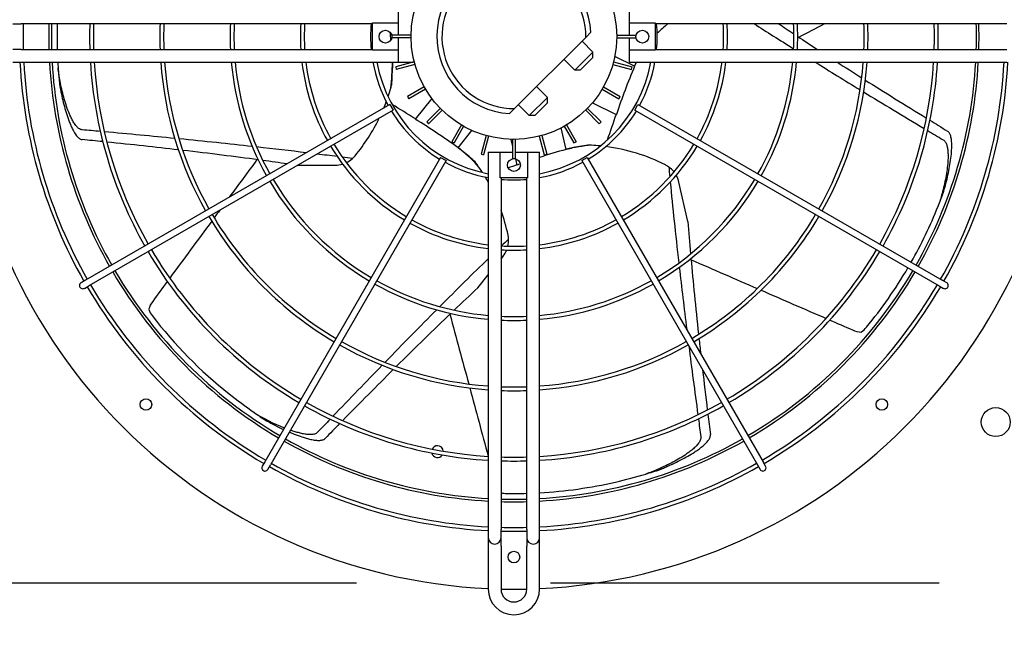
# Model space of a CAD drawing. Header units: millimetres. Extents: x -7955266 to 72030, y -46136 to 9299934.
# Tile 22 of 203: x -5224124 to -5223963, y 6622238 to 6622338. Entities that reach past the tile are written whole.
import ezdxf
from ezdxf.enums import TextEntityAlignment as Align

# ---------------------------------------------------------------- set-up
doc = ezdxf.new("R2010")
doc.units = ezdxf.units.MM
doc.header["$LTSCALE"] = 10
doc.linetypes.add('HIDDEN', pattern=[9.525, 6.35, -3.175])
for name, color, linetype, lineweight in [('BMS_urzadzenia_nr_obw_magistrala', 140, 'Continuous', 13), ('BMS_urzadzenia_WE_WY', 30, 'Continuous', 20), ('IE_ATRYBUTY_ BLOCK_1', 7, 'Continuous', 25), ('IE_ATRYBUTY_ BLOCK_2', 7, 'Continuous', 18), ('IE_urzadzenia', 30, 'Continuous', 25), ('IE_urzadzenia_nr_obw', 94, 'Continuous', 20)]:
    doc.layers.add(name, color=color, linetype=linetype, lineweight=lineweight)
doc.styles.add('ROMANS', font='romans.shx', dxfattribs={"width": 0.8})

# ---------------------------------------------------------------- blocks, each defined once
blk = doc.blocks.new('urzadzenie_klimatyzator_zewn_VRF')
for p, q in [((-187.65, -128.93), (-187.65, -130.88)), ((-149.85, -130.88), (-149.85, -128.93)), ((-250.65, -131.02), (-249.29, -131.02)), ((-191.85, -131.02), (-249.29, -131.02)), ((-191.85, -130.88), (-187.65, -130.88)), ((-191.85, -135.37), (-191.85, -130.88)), ((-187.65, -130.88), (-187.65, -132.91)), ((-149.85, -132.91), (-149.85, -130.88)), ((-149.85, -130.88), (-145.65, -130.88)), ((-145.65, -130.88), (-145.65, -135.37)), ((-88.21, -131.02), (-145.65, -131.02)), ((-185.55, -132.91), (-188.7, -132.91)), ((-188.7, -132.91), (-188.7, -133.34)), ((-185.55, -133.34), (-188.7, -133.34)), ((-187.65, -133.34), (-187.65, -135.37)), ((-168.63, -144.88), (-156.99, -133.25)), ((-156.99, -133.25), (-156.17, -132.42)), ((-151.95, -132.91), (-148.8, -132.91)), ((-151.95, -133.34), (-148.8, -133.34)), ((-149.85, -135.37), (-149.85, -133.34)), ((-148.8, -133.34), (-148.8, -132.91)), ((-157.61, -133.87), (-155.83, -135.65)), ((-249.29, -135.22), (-250.65, -135.22)), ((-249.29, -135.22), (-191.85, -135.22)), ((-187.65, -135.37), (-191.85, -135.37)), ((-187.65, -135.37), (-187.65, -137.32)), ((-158.8, -138.62), (-155.83, -135.65)), ((-155.83, -136.54), (-157.91, -138.62)), ((-155.83, -136.54), (-155.83, -135.65)), ((-149.03, -137.96), (-152.27, -136.4)), ((-149.85, -137.32), (-149.85, -135.37)), ((-145.65, -135.37), (-149.85, -135.37)), ((-145.65, -135.22), (-88.21, -135.22)), ((-250.65, -137.32), (-249.29, -137.32)), ((-249.29, -137.32), (-187.65, -137.32)), ((-188.61, -137.39), (-188.61, -138.26)), ((-185.03, -137.27), (-188.07, -138.09)), ((-188.07, -138.09), (-187.97, -138.49)), ((-184.92, -137.68), (-187.97, -138.49)), ((-187.65, -137.32), (-185.24, -137.32)), ((-160.58, -136.84), (-158.8, -138.62)), ((-152.58, -137.68), (-149.53, -138.49)), ((-152.47, -137.27), (-149.43, -138.09)), ((-149.85, -137.32), (-88.21, -137.32)), ((-149.53, -138.49), (-149.43, -138.09)), ((-149.01, -137.89), (-148.73, -137.32)), ((-157.91, -138.62), (-158.8, -138.62)), ((-183.4, -141.34), (-186.13, -142.92)), ((-165.04, -141.29), (-163.26, -143.07)), ((-154.1, -141.34), (-151.37, -142.92)), ((-186.13, -142.92), (-185.92, -143.28)), ((-183.19, -141.71), (-185.92, -143.28)), ((-182.18, -143.22), (-184.88, -146.62)), ((-166.23, -146.04), (-163.26, -143.07)), ((-163.26, -143.96), (-163.26, -143.07)), ((-154.31, -141.71), (-151.58, -143.28)), ((-151.58, -143.28), (-151.37, -142.92)), ((-189.02, -144.22), (-238.76, -172.94)), ((-189.02, -144.22), (-188.49, -145.13)), ((-168.01, -144.26), (-166.23, -146.04)), ((-163.26, -143.96), (-165.33, -146.04)), ((-155.92, -143.97), (-152.01, -145.85)), ((-149.01, -145.13), (-148.48, -144.22)), ((-148.48, -144.22), (-98.74, -172.94)), ((-188.49, -145.13), (-238.23, -173.85)), ((-180.78, -144.85), (-183.01, -147.08)), ((-180.48, -145.15), (-182.71, -147.38)), ((-169.45, -145.71), (-168.63, -144.88)), ((-165.33, -146.04), (-166.23, -146.04)), ((-157.02, -145.15), (-154.79, -147.38)), ((-156.72, -144.85), (-154.49, -147.08)), ((-149.01, -145.13), (-99.27, -173.85)), ((-183.01, -147.08), (-182.71, -147.38)), ((-177.33, -147.57), (-178.91, -150.3)), ((-176.97, -147.78), (-178.54, -150.51)), ((-160.23, -151.56), (-161.04, -148.05)), ((-160.53, -147.78), (-158.96, -150.51)), ((-160.17, -147.57), (-158.59, -150.3)), ((-154.79, -147.38), (-154.49, -147.08)), ((-177.85, -151.28), (-175.61, -148.46)), ((-173.3, -149.3), (-174.12, -152.34)), ((-172.89, -149.41), (-173.71, -152.45)), ((-164.61, -149.41), (-163.79, -152.45)), ((-164.2, -149.3), (-163.38, -152.34)), ((-178.91, -150.3), (-178.54, -150.51)), ((-169.23, -149.92), (-168.96, -151.08)), ((-168.96, -149.92), (-168.96, -153.07)), ((-168.54, -149.92), (-168.54, -153.07)), ((-158.96, -150.51), (-158.59, -150.3)), ((-180.75, -152.87), (-209.47, -202.61)), ((-180.75, -152.87), (-179.85, -153.39)), ((-177.79, -151.31), (-177.12, -151.85)), ((-174.12, -152.34), (-173.71, -152.45)), ((-172.95, -152.02), (-172.95, -213.66)), ((-172.95, -152.02), (-170.99, -152.02)), ((-170.99, -156.22), (-170.99, -152.02)), ((-170.99, -152.02), (-168.96, -152.02)), ((-168.54, -152.02), (-166.51, -152.02)), ((-166.51, -152.02), (-164.55, -152.02)), ((-166.51, -152.02), (-166.51, -156.22)), ((-164.55, -213.66), (-164.55, -152.02)), ((-163.79, -152.45), (-163.38, -152.34)), ((-160.17, -151.53), (-159.33, -151.34)), ((-157.65, -153.39), (-156.75, -152.87)), ((-156.75, -152.87), (-128.03, -202.61)), ((-179.85, -153.39), (-208.56, -203.13)), ((-204.07, -154.12), (-197.94, -154.12)), ((-168.96, -153.07), (-168.54, -153.07)), ((-168.5, -153.11), (-168.26, -154.15)), ((-157.65, -153.39), (-128.94, -203.13)), ((-166.51, -156.22), (-170.99, -156.22)), ((-170.85, -156.22), (-170.85, -213.66)), ((-166.65, -213.66), (-166.65, -156.22)), ((-140.31, -163.35), (-141.78, -156.91)), ((-170.85, -169.44), (-170.53, -169.04)), ((-174.65, -174.21), (-172.95, -172.07)), ((-238.76, -172.94), (-239.49, -173.36)), ((-98.01, -173.36), (-98.74, -172.94)), ((-238.96, -174.27), (-238.23, -173.85)), ((-99.27, -173.85), (-98.54, -174.27)), ((-209.47, -202.61), (-209.89, -203.34)), ((-127.61, -203.34), (-128.03, -202.61)), ((-208.98, -203.86), (-208.56, -203.13)), ((-128.94, -203.13), (-128.52, -203.86)), ((-172.95, -213.66), (-172.95, -215.02)), ((-170.85, -215.02), (-170.85, -213.66)), ((-166.65, -213.66), (-166.65, -215.02)), ((-164.55, -215.02), (-164.55, -213.66)), ((-172.95, -215.02), (-172.95, -216.39)), ((-170.85, -216.39), (-170.85, -215.02)), ((-166.65, -215.02), (-166.65, -216.39)), ((-164.55, -216.39), (-164.55, -215.02)), ((-172.95, -216.39), (-172.95, -223.43)), ((-170.85, -216.39), (-170.85, -223.43)), ((-166.65, -223.43), (-166.65, -216.39)), ((-164.55, -223.43), (-164.55, -216.39))]:
    blk.add_line(p, q)
at = {"linetype": 'HIDDEN'}
blk.add_line((-258, -222.38), (-79.5, -222.38), dxfattribs=at)
for centre, radius in [((-168.75, -133.13), 16.8), ((-189.75, -133.13), 1.05), ((-147.75, -133.13), 1.05), ((-168.75, -154.12), 1.05), ((-228.89, -193.26), 0.945), ((-108.61, -193.26), 0.945), ((-90, -196.12), 2.36), ((-168.75, -218.18), 0.945)]:
    blk.add_circle(centre, radius)
for centre, radius, start, end in [((-168.75, -133.13), 12.6, 3.1897, 266.8103), ((-168.75, -133.13), 11.76, 359.4153, 270.5847), ((-168.75, -133.13), 80.22, 178.4999, 181.5001), ((-168.75, -133.13), 76.02, 178.417, 181.583), ((-168.75, -133.13), 75.6, 178.4082, 181.5918), ((-168.75, -133.13), 74.68, 178.3886, 180), ((-168.75, -133.13), 69.36, 178.2651, 181.7349), ((-168.75, -133.13), 68.73, 178.2492, 181.7508), ((-168.75, -133.13), 57.88, 177.9206, 182.0794), ((-168.75, -133.13), 57.25, 177.8977, 182.1023), ((-168.75, -133.13), 46.39, 177.4054, 182.5946), ((-168.75, -133.13), 45.76, 177.3696, 182.6304), ((-168.75, -133.13), 34.9, 176.5505, 183.4495), ((-168.75, -133.13), 34.27, 176.487, 183.513), ((-168.75, -133.13), 23.42, 174.8545, 185.1455), ((-168.75, -133.13), 23.42, 354.8545, 5.1455), ((-168.75, -133.13), 34.27, 356.487, 3.513), ((-168.75, -133.13), 34.9, 356.5505, 3.4495), ((-168.75, -133.13), 45.76, 357.3696, 2.6304), ((-168.75, -133.13), 46.39, 357.4054, 2.5946), ((-168.75, -133.13), 57.25, 357.8977, 2.1023), ((-168.75, -133.13), 57.88, 357.9206, 2.0794), ((-168.75, -133.13), 68.73, 358.2492, 1.7508), ((-168.75, -133.13), 69.36, 358.2651, 1.7349), ((-168.75, -133.13), 75.6, 358.4082, 1.5918), ((-168.75, -133.13), 76.02, 358.417, 1.583), ((-303.28, -143.16), 114.81, 4.7323, 5.3661), ((-168.75, -133.13), 90.3, 182.6659, 267.3341), ((-168.75, -133.13), 80.85, 182.9777, 209.6279), ((-168.75, -133.13), 80.22, 183.0012, 209.625), ((-168.75, -133.13), 76.02, 183.1671, 209.6043), ((-168.75, -133.13), 75.6, 183.1847, 209.6021), ((-168.74, -133.12), 74.68, 183.908, 185.8088), ((-168.75, -133.13), 69.36, 183.4714, 209.5663), ((-168.75, -133.13), 68.73, 183.5033, 209.5624), ((-168.75, -133.13), 57.88, 184.1616, 209.4803), ((-168.75, -133.13), 57.25, 184.2074, 209.4745), ((-168.75, -133.13), 46.39, 185.1946, 209.3516), ((-168.75, -133.13), 45.76, 185.2663, 209.3426), ((-168.75, -133.13), 34.9, 186.9115, 209.1381), ((-168.75, -133.13), 34.27, 187.0392, 209.1223), ((-168.75, -133.13), 23.42, 190.3332, 208.7152), ((-168.75, -133.13), 22.79, 190.6222, 259.3778), ((-222.49, -137.23), 33.88, 352.6968, 359.837), ((-222.56, -138.18), 33.95, 355.3181, 359.8627), ((-168.75, -133.13), 90.3, 272.6659, 357.3341), ((-168.75, -133.13), 22.79, 280.6222, 349.3778), ((-43.19, -182.46), 114.81, 157.1969, 161.4059), ((-168.75, -133.13), 23.42, 331.2848, 349.6668), ((-168.75, -133.13), 34.27, 330.8777, 352.9608), ((-168.75, -133.13), 34.9, 330.8619, 353.0885), ((-168.75, -133.13), 45.76, 330.6574, 354.7337), ((-168.75, -133.13), 46.39, 330.6484, 354.8054), ((-168.75, -133.13), 57.25, 330.5255, 355.7926), ((-168.75, -133.13), 57.88, 330.5197, 355.8384), ((-168.75, -133.13), 68.73, 330.4376, 356.4967), ((-168.75, -133.13), 69.36, 330.4337, 356.5286), ((-168.75, -133.13), 75.6, 330.3979, 356.8153), ((-168.75, -133.13), 76.02, 330.3957, 356.8329), ((-168.75, -133.13), 80.22, 330.375, 356.9988), ((-168.75, -133.13), 80.85, 330.3721, 357.0223), ((-218.3, -133.12), 30.6, 344.0387, 345.1791), ((-218.29, -133.12), 30.59, 320.4524, 334.2097), ((-168.75, -133.13), 23.42, 211.2848, 238.7152), ((-168.75, -133.13), 23.42, 301.2848, 328.7152), ((-244.79, -244.56), 114.81, 54.3397, 58.5487), ((-168.75, -133.13), 34.9, 210.8619, 239.1381), ((-168.75, -133.13), 34.27, 210.8777, 239.1223), ((-199.05, -177.7), 33.88, 44.1254, 51.2655), ((-152.79, -184.6), 33.88, 95.5539, 102.6941), ((-151.85, -184.46), 33.95, 98.1752, 102.7199), ((-157.73, -181.43), 30.6, 86.8959, 88.0362), ((-157.73, -181.42), 30.59, 63.3088, 82.5066), ((-168.75, -133.13), 34.27, 300.8777, 329.1223), ((-168.75, -133.13), 34.9, 300.8619, 329.1381), ((-197.94, -149.92), 4.2, 311.5611, 320.4506), ((-198.35, -178.34), 33.95, 46.7467, 51.2913), ((-129.03, -262.05), 114.81, 105.7683, 108.0193), ((-197.94, -149.93), 4.2, 270, 286.3961), ((-197.94, -149.93), 4.2, 295.3423, 311.5603), ((-168.75, -133.13), 23.42, 241.2848, 259.6668), ((-199.65, -171.86), 30.6, 35.4673, 36.6077), ((-129.03, -262.05), 114.81, 109.6881, 109.9773), ((-168.75, -133.13), 23.42, 280.3332, 298.7152), ((-145.88, -157.85), 4.2, 54.4182, 63.3078), ((-145.88, -157.85), 4.2, 38.1994, 54.4175), ((-145.88, -157.85), 4.2, 12.8571, 29.2532), ((-168.75, -133.13), 46.39, 210.6484, 239.3516), ((-168.75, -133.13), 45.76, 210.6574, 239.3426), ((-168.75, -133.13), 23.42, 264.8545, 275.1455), ((-168.75, -133.13), 45.76, 300.6574, 329.3426), ((-168.75, -133.13), 46.39, 300.6484, 329.3516), ((-168.76, -133.12), 74.68, 338.1937, 340.0945), ((-168.76, -133.12), 74.69, 334.2861, 338.1933), ((-168.75, -133.13), 57.88, 210.5197, 239.4803), ((-168.75, -133.13), 57.25, 210.5255, 239.4745), ((-199.64, -171.86), 30.59, 11.8808, 19.7525), ((-168.75, -133.13), 57.25, 300.5255, 329.4745), ((-168.75, -133.13), 57.88, 300.5197, 329.4803), ((-168.75, -133.13), 34.9, 240.8619, 263.0885), ((-168.75, -133.13), 34.27, 240.8777, 262.9608), ((-168.75, -133.13), 34.27, 277.0392, 299.1223), ((-168.75, -133.13), 34.9, 276.9115, 299.1381), ((-173.82, -166.42), 4.2, 2.9897, 11.8792), ((-168.78, -133.11), 74.71, 330.4037, 334.2848), ((-168.75, -133.13), 34.27, 266.487, 273.513), ((-173.82, -166.42), 4.2, 346.7708, 2.9889), ((-168.75, -133.13), 69.36, 210.4337, 239.5663), ((-168.75, -133.13), 68.73, 210.4376, 239.5624), ((-168.75, -133.13), 34.9, 266.5505, 273.4495), ((-173.82, -166.42), 4.2, 321.4286, 337.8246), ((-168.75, -133.13), 68.73, 300.4376, 329.5624), ((-168.75, -133.13), 69.36, 300.4337, 329.5663), ((-168.75, -133.13), 76.02, 210.3957, 239.6043), ((-168.75, -133.13), 75.6, 210.3979, 239.6021), ((-168.75, -133.13), 75.6, 300.3979, 329.6021), ((-168.75, -133.13), 76.02, 300.3957, 329.6043), ((-168.75, -133.12), 74.68, 320.4952, 329.5968), ((-239.22, -173.81), 0.525, 120, 300), ((-168.75, -133.13), 80.22, 210.375, 239.625), ((-168.75, -133.13), 46.39, 240.6484, 264.8054), ((-168.75, -133.13), 45.76, 240.6574, 264.7337), ((-168.75, -133.13), 45.76, 275.2663, 299.3426), ((-168.75, -133.13), 46.39, 275.1946, 299.3516), ((-168.75, -133.13), 80.22, 300.375, 329.625), ((-98.28, -173.81), 0.525, 240, 60), ((-168.75, -133.13), 80.85, 210.3721, 239.6279), ((-168.75, -133.13), 80.85, 300.3721, 329.6279), ((-224.39, -178.9), 4.22, 143.6589, 164.1335), ((-224.56, -176.16), 4.2, 202.2191, 217.6354), ((-168.75, -133.12), 74.68, 217.6379, 231.4283), ((-168.75, -133.13), 45.76, 267.3696, 272.6304), ((-168.75, -133.13), 46.39, 267.4054, 272.5946), ((-111.74, -177.19), 4.22, 246.5161, 266.9907), ((-114.37, -177.96), 4.2, 305.0763, 320.4926), ((-168.75, -133.13), 57.25, 240.5255, 265.7926), ((-168.75, -133.13), 57.25, 274.2074, 299.4745), ((-168.75, -133.13), 57.88, 240.5197, 265.8384), ((-168.75, -133.13), 57.88, 274.1616, 299.4803), ((-168.74, -133.11), 74.69, 231.4289, 235.3361), ((-168.75, -133.13), 57.25, 267.8977, 272.1023), ((-168.75, -133.13), 57.88, 267.9206, 272.0794), ((-168.75, -133.13), 68.73, 240.4376, 266.4967), ((-168.75, -133.13), 68.73, 273.5033, 299.5624), ((-168.75, -133.12), 74.68, 235.3366, 237.2373), ((-194.16, -167.26), 32.19, 237.9771, 247.8759), ((-168.75, -133.13), 69.36, 240.4337, 266.5286), ((-168.75, -133.13), 69.36, 273.4714, 299.5663), ((-190.85, -163.75), 37.02, 240.3474, 245.1121), ((-168.75, -133.13), 76.02, 240.3957, 266.8329), ((-168.75, -133.13), 75.6, 240.3979, 266.8153), ((-168.75, -133.13), 75.6, 273.1847, 299.6021), ((-168.75, -133.13), 76.02, 273.1671, 299.6043), ((-181.25, -200.96), 0.966, 90, 154.8946), ((-181.25, -200.96), 0.966, 4.2305, 90), ((-181.25, -200.96), 0.966, 193.1209, 326.0042), ((-168.75, -133.13), 68.73, 268.2492, 271.7508), ((-168.75, -133.13), 69.36, 268.2651, 271.7349), ((-209.44, -203.6), 0.525, 150, 330), ((-168.75, -133.13), 80.85, 240.3721, 267.0223), ((-168.75, -133.13), 80.22, 240.375, 266.9988), ((-168.75, -133.13), 80.22, 273.0012, 299.625), ((-168.75, -133.13), 80.85, 272.9777, 299.6279), ((-168.75, -133.12), 74.68, 286.7652, 288.6659), ((-128.06, -203.6), 0.525, 210, 30), ((-168.75, -133.12), 74.68, 273.2242, 282.8571), ((-168.75, -133.11), 74.69, 282.8575, 286.7647), ((-169.9, -203.59), 4.2, 256.9111, 269.0612), ((-168.75, -133.13), 75.6, 268.4082, 271.5918), ((-168.75, -133.13), 76.02, 268.417, 271.583), ((-168.75, -133.11), 74.69, 269.0665, 271.6112), ((-168.75, -133.13), 80.22, 268.4999, 271.5001), ((-168.75, -133.13), 80.85, 268.5116, 271.4884), ((-171.9, -215.02), 1.05, 180, 0), ((-165.6, -215.02), 1.05, 180, 0), ((-168.75, -223.43), 4.2, 180, 0), ((-168.75, -133.13), 90.3, 268.6674, 271.3326), ((-168.75, -223.43), 2.1, 180, 0)]:
    blk.add_arc(centre, radius, start, end)
for centre, major_axis, ratio, start_param, end_param in [((3092.39, -1670.93), (3256.38, -1568.19), 0.018843, 3.296618, 3.30969), ((3092.39, -1670.93), (3241.32, -1560.94), 0.018843, 3.271357, 3.277575), ((-1172.26, -583.72), (-1505.47, -725), 0.040757, 2.322894, 2.32675), ((3092.39, -1670.93), (3241.32, -1560.94), 0.018843, 3.279106, 3.286668), ((3092.39, -1670.93), (3256.38, -1568.19), 0.018843, 3.31643, 3.329534), ((3092.39, -1670.93), (3241.32, -1560.94), 0.018843, 3.293869, 3.30223), ((3092.39, -1670.93), (3241.32, -1560.94), 0.018843, 3.303429, 3.322502), ((3092.39, -1670.93), (3256.38, -1568.19), 0.018843, 3.330536, 3.346812), ((-165.66, -176.47), (53.24, -42.46), 0.192511, 2.087387, 2.163873), ((-127.18, -120.47), (-29.55, -61.36), 0.192511, -1.054205, -0.97772), ((3092.39, -1670.93), (3241.32, -1560.94), 0.018843, 3.323531, 3.328609), ((-3774.17, -162.56), (-3614.31, 0), 0.018843, 3.347706, 3.351652), ((-3774.17, -162.56), (3614.31, 0), 0.018843, 0.188944, 0.205219), ((3092.39, -1670.93), (3256.38, -1568.19), 0.018843, 3.347706, 3.351652), ((-3774.17, -162.56), (-3597.59, 0), 0.018843, 3.323531, 3.328609), ((-3774.17, -162.56), (3597.59, 0), 0.018843, 0.161837, 0.180909), ((-3774.17, -162.56), (3614.31, 0), 0.018843, 0.169281, 0.187941), ((-3774.17, -162.56), (3614.31, 0), 0.018843, 0.154092, 0.168097), ((-3774.17, -162.56), (3597.59, 0), 0.018843, 0.137514, 0.160637), ((-3774.17, -162.56), (-3614.31, 0), 0.018843, 3.286266, 3.29253), ((-3774.17, -162.56), (3614.31, 0), 0.018843, 0.13987, 0.143049), ((539.87, 708.25), (-1041.82, -1306.4), 0.040757, -0.818699, -0.812439), ((-3774.17, -162.56), (-3597.59, 0), 0.018843, 3.269232, 3.277575), ((-132.94, -157.73), (-66.4, -15.15), 0.192511, -1.054205, -1.028833), ((662.23, -3641.6), (804.26, -3523.69), 0.018843, 3.281463, 3.284642), ((662.23, -3641.6), (804.26, -3523.69), 0.018843, 3.286266, 3.30969), ((539.87, 708.25), (-1041.82, -1306.4), 0.040757, -0.81028, -0.808998), ((539.87, 708.25), (-1041.82, -1306.4), 0.040757, -0.808434, -0.798814), ((662.23, -3641.6), (800.54, -3507.39), 0.018843, 3.266381, 3.277575), ((-2393.68, -2970.31), (-2253.49, -2825.78), 0.018843, 3.281463, 3.284642), ((-2393.68, -2970.31), (-2253.49, -2825.78), 0.018843, 3.2903, 3.30969), ((662.23, -3641.6), (800.54, -3507.39), 0.018843, 3.279106, 3.30223), ((-1146.71, 370.51), (1505.47, -725), 0.040757, -0.818699, -0.808998), ((662.23, -3641.6), (804.26, -3523.69), 0.018843, 3.310873, 3.326886), ((539.87, 708.25), (-1041.82, -1306.4), 0.040757, -0.79826, -0.794884), ((-2393.68, -2970.31), (-2243.06, -2812.71), 0.018843, 3.266381, 3.277575), ((-1146.71, 370.51), (1505.47, -725), 0.040757, -0.808434, -0.798814), ((-2393.68, -2970.31), (-2253.49, -2825.78), 0.018843, 3.310873, 3.329534), ((-2393.68, -2970.31), (-2243.06, -2812.71), 0.018843, 3.279106, 3.30223), ((-384.74, 945.49), (371.82, -1629.06), 0.040757, -0.818699, -0.808998), ((-1146.71, 370.51), (1505.47, -725), 0.040757, -0.79826, -0.794884), ((662.23, -3641.6), (800.54, -3507.39), 0.018843, 3.303429, 3.307666), ((662.23, -3641.6), (804.26, -3523.69), 0.018843, 3.330889, 3.346812), ((-2393.68, -2970.31), (-2253.49, -2825.78), 0.018843, 3.330536, 3.346812), ((-2393.68, -2970.31), (-2243.06, -2812.71), 0.018843, 3.303429, 3.322502), ((662.23, -3641.6), (800.54, -3507.39), 0.018843, 3.312015, 3.322502), ((-384.74, 945.49), (371.82, -1629.06), 0.040757, -0.808434, -0.798815), ((-2393.68, -2970.31), (-2253.49, -2825.78), 0.018843, 3.347706, 3.351652), ((662.23, -3641.6), (804.26, -3523.69), 0.018843, 3.347706, 3.351652), ((662.23, -3641.6), (800.54, -3507.39), 0.018843, 3.323531, 3.328609), ((-2393.68, -2970.31), (-2243.06, -2812.71), 0.018843, 3.323531, 3.328609)]:
    blk.add_ellipse(centre, major_axis=major_axis, ratio=ratio, start_param=start_param, end_param=end_param)
for points in [[(-143.58, -131.02), (-144.19, -131.53), (-144.78, -132.05), (-145.34, -132.59)], [(-243.43, -133.13), (-243.43, -133.82), (-243.42, -134.52), (-243.4, -135.22)], [(-243.31, -137.32), (-243.29, -137.62), (-243.27, -137.92), (-243.25, -138.21)], [(-189.32, -142.93), (-189.16, -142.47), (-189.01, -142), (-188.88, -141.54)], [(-190.02, -144.8), (-189.87, -144.45), (-189.74, -144.11), (-189.61, -143.76)], [(-154.61, -150.99), (-155.1, -150.94), (-155.59, -150.91), (-156.07, -150.88)], [(-173.9, -155.32), (-174.17, -154.91), (-174.44, -154.5), (-174.73, -154.11)], [(-172.95, -156.91), (-173.11, -156.62), (-173.27, -156.34), (-173.44, -156.07)]]:
    blk.add_open_spline(points, degree=3)
for points, knots in [([(-239.31, -148.36), (-239.37, -148.36), (-239.42, -148.34), (-239.57, -148.3), (-239.65, -148.27), (-239.81, -148.18), (-239.88, -148.13), (-240.02, -148.01), (-240.09, -147.95), (-240.23, -147.81), (-240.3, -147.73), (-240.44, -147.55), (-240.51, -147.45), (-240.71, -147.16), (-240.83, -146.95), (-241.06, -146.53), (-241.16, -146.31), (-241.35, -145.88), (-241.44, -145.67), (-241.68, -145.07), (-241.82, -144.67), (-242.09, -143.85), (-242.22, -143.43), (-242.45, -142.57), (-242.56, -142.14), (-242.76, -141.27), (-242.85, -140.83), (-243.06, -139.66), (-243.17, -138.93), (-243.25, -138.21)], [116.818504, 116.818504, 116.818504, 116.818504, 117.674315, 117.674315, 118.90653, 118.90653, 120.138745, 120.138745, 121.370961, 121.370961, 122.9854, 122.9854, 124.599839, 124.599839, 127.828717, 127.828717, 131.057596, 131.057596, 134.286474, 134.286474, 140.459649, 140.459649, 146.632824, 146.632824, 152.805999, 152.805999, 158.979173, 158.979173, 169.240552, 169.240552, 169.240552, 169.240552]), ([(-149.04, -137.96), (-149.03, -137.94), (-149.02, -137.91), (-148.92, -137.71), (-148.82, -137.52), (-148.73, -137.32)], [51.900767, 51.900767, 51.900767, 51.900767, 52.250056, 52.250056, 55.469243, 55.469243, 55.469243, 55.469243]), ([(-243.04, -140.68), (-243, -140.94), (-242.96, -141.2), (-242.83, -141.93), (-242.74, -142.39), (-242.54, -143.31), (-242.43, -143.77), (-242.19, -144.67), (-242.07, -145.12), (-241.8, -145.99), (-241.65, -146.42), (-241.42, -147.05), (-241.33, -147.28), (-241.13, -147.75), (-241.03, -147.98), (-240.8, -148.44), (-240.68, -148.67), (-240.48, -148.98), (-240.42, -149.09), (-240.27, -149.28), (-240.2, -149.38), (-240, -149.59), (-239.87, -149.72), (-239.64, -149.86), (-239.56, -149.9), (-239.42, -149.94), (-239.36, -149.95), (-239.31, -149.96)], [72.856457, 72.856457, 72.856457, 72.856457, 76.498272, 76.498272, 82.972306, 82.972306, 89.446341, 89.446341, 95.920375, 95.920375, 102.39441, 102.39441, 105.823764, 105.823764, 109.253118, 109.253118, 112.682473, 112.682473, 114.39715, 114.39715, 116.111827, 116.111827, 118.548976, 118.548976, 119.767551, 119.767551, 120.608571, 120.608571, 120.608571, 120.608571]), ([(-98.54, -158.55), (-98.46, -158.3), (-98.39, -158.04), (-98.19, -157.34), (-98.07, -156.88), (-97.85, -155.96), (-97.75, -155.5), (-97.57, -154.59), (-97.49, -154.13), (-97.35, -153.23), (-97.3, -152.78), (-97.23, -152.11), (-97.22, -151.86), (-97.19, -151.36), (-97.18, -151.1), (-97.19, -150.59), (-97.2, -150.33), (-97.24, -149.96), (-97.26, -149.84), (-97.3, -149.6), (-97.33, -149.48), (-97.41, -149.21), (-97.47, -149.03), (-97.62, -148.81), (-97.67, -148.74), (-97.78, -148.64), (-97.83, -148.6), (-97.88, -148.57)], [72.856457, 72.856457, 72.856457, 72.856457, 76.498272, 76.498272, 82.972306, 82.972306, 89.446341, 89.446341, 95.920375, 95.920375, 102.39441, 102.39441, 105.823764, 105.823764, 109.253118, 109.253118, 112.682473, 112.682473, 114.39715, 114.39715, 116.111827, 116.111827, 118.548976, 118.548976, 119.767551, 119.767551, 120.608571, 120.608571, 120.608571, 120.608571]), ([(-98.57, -150.01), (-98.52, -150.04), (-98.47, -150.08), (-98.36, -150.18), (-98.3, -150.24), (-98.2, -150.39), (-98.15, -150.47), (-98.07, -150.64), (-98.04, -150.72), (-97.98, -150.91), (-97.95, -151.02), (-97.9, -151.24), (-97.88, -151.35), (-97.83, -151.7), (-97.81, -151.94), (-97.79, -152.42), (-97.79, -152.66), (-97.8, -153.13), (-97.81, -153.36), (-97.86, -154), (-97.9, -154.43), (-98.02, -155.29), (-98.09, -155.72), (-98.25, -156.59), (-98.34, -157.03), (-98.54, -157.9), (-98.65, -158.33), (-98.96, -159.48), (-99.18, -160.18), (-99.42, -160.86)], [116.818504, 116.818504, 116.818504, 116.818504, 117.674315, 117.674315, 118.90653, 118.90653, 120.138745, 120.138745, 121.370961, 121.370961, 122.9854, 122.9854, 124.599839, 124.599839, 127.828717, 127.828717, 131.057596, 131.057596, 134.286474, 134.286474, 140.459649, 140.459649, 146.632824, 146.632824, 152.805999, 152.805999, 158.979173, 158.979173, 169.240552, 169.240552, 169.240552, 169.240552]), ([(-205.46, -197.76), (-205.19, -197.88), (-204.93, -197.99), (-204.23, -198.26), (-203.81, -198.41), (-203.17, -198.62), (-202.93, -198.7), (-202.45, -198.83), (-202.2, -198.9), (-201.7, -199.01), (-201.45, -199.05), (-201.08, -199.1), (-200.95, -199.11), (-200.71, -199.12), (-200.59, -199.12), (-200.3, -199.1), (-200.12, -199.07), (-199.87, -198.98), (-199.79, -198.94), (-199.67, -198.86), (-199.62, -198.82), (-199.58, -198.78)], [91.858893, 91.858893, 91.858893, 91.858893, 95.920375, 95.920375, 102.39441, 102.39441, 105.823764, 105.823764, 109.253118, 109.253118, 112.682473, 112.682473, 114.39715, 114.39715, 116.111827, 116.111827, 118.548976, 118.548976, 119.767551, 119.767551, 120.608571, 120.608571, 120.608571, 120.608571]), ([(-200.83, -197.79), (-200.87, -197.83), (-200.92, -197.87), (-201.04, -197.96), (-201.12, -198), (-201.28, -198.07), (-201.37, -198.09), (-201.55, -198.13), (-201.64, -198.15), (-201.83, -198.17), (-201.95, -198.17), (-202.18, -198.17), (-202.29, -198.16), (-202.64, -198.14), (-202.88, -198.1), (-203.35, -198.01), (-203.59, -197.96), (-204.04, -197.84), (-204.27, -197.78), (-204.74, -197.63), (-205.01, -197.55), (-205.28, -197.45)], [116.818504, 116.818504, 116.818504, 116.818504, 117.674315, 117.674315, 118.90653, 118.90653, 120.138745, 120.138745, 121.370961, 121.370961, 122.9854, 122.9854, 124.599839, 124.599839, 127.828717, 127.828717, 131.057596, 131.057596, 134.286474, 134.286474, 138.394553, 138.394553, 138.394553, 138.394553]), ([(-138.2, -198.52), (-138.19, -198.58), (-138.19, -198.64), (-138.19, -198.79), (-138.21, -198.88), (-138.26, -199.05), (-138.3, -199.14), (-138.38, -199.3), (-138.42, -199.38), (-138.53, -199.54), (-138.59, -199.63), (-138.74, -199.81), (-138.81, -199.9), (-139.05, -200.16), (-139.23, -200.32), (-139.59, -200.64), (-139.78, -200.79), (-140.16, -201.07), (-140.34, -201.2), (-140.87, -201.57), (-141.23, -201.8), (-141.98, -202.24), (-142.36, -202.46), (-143.14, -202.87), (-143.54, -203.08), (-144.34, -203.46), (-144.75, -203.65), (-145.84, -204.12), (-146.53, -204.39), (-147.21, -204.63)], [116.818504, 116.818504, 116.818504, 116.818504, 117.674315, 117.674315, 118.90653, 118.90653, 120.138745, 120.138745, 121.370961, 121.370961, 122.9854, 122.9854, 124.599839, 124.599839, 127.828717, 127.828717, 131.057596, 131.057596, 134.286474, 134.286474, 140.459649, 140.459649, 146.632824, 146.632824, 152.805999, 152.805999, 158.979173, 158.979173, 169.240552, 169.240552, 169.240552, 169.240552]), ([(-144.85, -203.87), (-144.61, -203.78), (-144.36, -203.67), (-143.68, -203.39), (-143.25, -203.19), (-142.4, -202.79), (-141.98, -202.59), (-141.15, -202.16), (-140.74, -201.93), (-139.95, -201.48), (-139.57, -201.24), (-139, -200.87), (-138.8, -200.73), (-138.39, -200.44), (-138.18, -200.29), (-137.78, -199.96), (-137.59, -199.8), (-137.33, -199.53), (-137.24, -199.44), (-137.08, -199.26), (-137.01, -199.16), (-136.84, -198.93), (-136.75, -198.77), (-136.66, -198.52), (-136.64, -198.43), (-136.63, -198.28), (-136.63, -198.22), (-136.64, -198.17)], [72.856457, 72.856457, 72.856457, 72.856457, 76.498272, 76.498272, 82.972306, 82.972306, 89.446341, 89.446341, 95.920375, 95.920375, 102.39441, 102.39441, 105.823764, 105.823764, 109.253118, 109.253118, 112.682473, 112.682473, 114.39715, 114.39715, 116.111827, 116.111827, 118.548976, 118.548976, 119.767551, 119.767551, 120.608571, 120.608571, 120.608571, 120.608571])]:
    blk.add_open_spline(points, degree=3, knots=knots)
at = {"layer": 'BMS_urzadzenia_nr_obw_magistrala', "style": 'ROMANS', "width": 0.5, "flags": 8}
blk.add_attdef('ADR_BMS', (401.61, -301.55), '', height=150, dxfattribs=at)
at = {"layer": 'BMS_urzadzenia_WE_WY', "style": 'ROMANS', "width": 0.5, "flags": 8}
blk.add_attdef('BMS_WE_WY', (401.61, -506.64), '', height=150, dxfattribs=at)
at = {"layer": 'IE_ATRYBUTY_ BLOCK_1', "style": 'ROMANS', "width": 0.5, "flags": 8}
blk.add_attdef('TYP', text='', height=200, dxfattribs=at).set_placement((0, 22.14), align=Align.CENTER)
at = {"layer": 'IE_ATRYBUTY_ BLOCK_2', "style": 'ROMANS', "width": 0.5, "flags": 8}
for tag, p in [('OPIS1', (0, -539.99)), ('OPIS2', (0, -725.98))]:
    blk.add_attdef(tag, text='', height=150, dxfattribs=at).set_placement(p, align=Align.CENTER)
at = {"layer": 'IE_urzadzenia_nr_obw', "style": 'ROMANS', "width": 0.5, "flags": 8}
blk.add_attdef('NR_OBW', (401.61, -115.56), '', height=150, dxfattribs=at)

msp = doc.modelspace()

# ---------------------------------------------------------------- block references
at = {"layer": 'IE_urzadzenia'}
msp.add_blockref('urzadzenie_klimatyzator_zewn_VRF', (-5223874.43, 6622468.83), dxfattribs=at)

doc.saveas('drawing.dxf')
